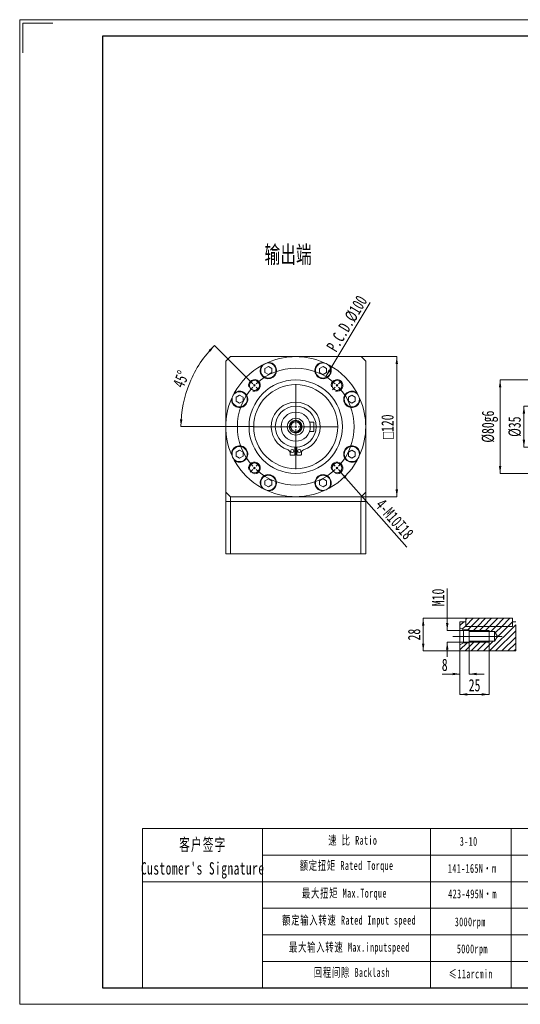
# Model space of a CAD drawing. Header units: millimetres. Extents: x -29 to 312, y -18 to 223.
# Tile 1 of 4: x -29 to 94, y -18 to 223. Entities that reach past the tile are written whole.
import ezdxf

# ---------------------------------------------------------------- set-up
doc = ezdxf.new("R2010")
doc.units = ezdxf.units.MM
for name, pattern in [('CENTERX2', [20.32, 12.7, -2.54, 2.54, -2.54]), ('PHANTOM', [12.7, 6.35, -1.27, 1.27, -1.27, 1.27, -1.27]), ('点画线', [18, 12, -2, 2, -2])]:
    doc.linetypes.add(name, pattern=pattern)
doc.layers.get('0').update_dxf_attribs({"lineweight": 18})
for name, color, linetype, lineweight in [('7标注层', 4, 'Continuous', 18), ('SLD-0', 7, 'Continuous', 18), ('中心线层', 1, '点画线', 18), ('剖面线层', 4, 'Continuous', 18), ('图框_外框线', 7, 'Continuous', 18), ('尺寸线层', 3, 'Continuous', 18)]:
    doc.layers.add(name, color=color, linetype=linetype, lineweight=lineweight)
doc.styles.add('SLDTEXTSTYLE0', font='txt', dxfattribs={"width": 0.7})
doc.styles.add('SLDTEXTSTYLE2', font='txt', dxfattribs={"width": 0.7})
doc.styles.add('标准', font='txt', dxfattribs={"width": 0.667})
doc.dimstyles.new('SLDDIMSTYLE2', dxfattribs={"dimtxt": 3, "dimasz": 1.8, "dimexe": 0, "dimexo": 0.0625, "dimgap": 0.75, "dimtad": 1, "dimlfac": 3.5, "dimrnd": 1e-09, "dimzin": 12, "dimdsep": 46, "dimtxsty": 'SLDTEXTSTYLE2', "dimcen": 0.09, "dimdle": 3.6, "dimadec": 0, "dimazin": 3, "dimtfac": 1, "dimtofl": 0, "dimtmove": 0, "dimatfit": 3, "dimfxl": 0, "dimfrac": 2, "dimtolj": 1, "dimarcsym": 0})

# ---------------------------------------------------------------- blocks, each defined once
blk = doc.blocks.new('*X3')
at = {"layer": '尺寸线层', "linetype": 'Continuous'}
for points in [[(18.74, 143.08), (17.73, 141.56), (17.28, 141.96)], [(10.51, 123.21), (10.87, 125), (10.27, 125.02)]]:
    blk.add_hatch(color=0, dxfattribs=at).paths.add_polyline_path(points, flags=0)
at = {"layer": '尺寸线层', "color": 0, "linetype": 'Continuous'}
for p, q in [((27.4, 134.41), (18.74, 143.08)), ((28.16, 123.21), (10.51, 123.21))]:
    blk.add_line(p, q, dxfattribs=at)
for start, end in [(135, 157.5), (157.5, 180)]:
    blk.add_arc((38.61, 123.21), 28.1, start, end, dxfattribs=at)
at = {"layer": '尺寸线层', "color": 0, "insert": (10.51, 134.85), "char_height": 3, "width": 7.9333, "attachment_point": 5, "rotation": 67.5, "style": 'SLDTEXTSTYLE2'}
blk.add_mtext('45%%D', dxfattribs=at)
blk = doc.blocks.new('*X4')
at = {"layer": '尺寸线层', "linetype": 'Continuous'}
blk.add_hatch(color=0, dxfattribs=at).paths.add_polyline_path([(45.97, 135.45), (46.64, 137.15), (47.16, 136.84)], flags=0)
at = {"layer": '尺寸线层', "color": 0, "linetype": 'Continuous'}
blk.add_line((56.87, 153.57), (45.97, 135.45), dxfattribs=at)
at = {"layer": '尺寸线层', "color": 0, "insert": (51.17, 148.41), "char_height": 3, "width": 29.4233, "attachment_point": 5, "rotation": 58.9757, "style": 'SLDTEXTSTYLE2'}
blk.add_mtext('P.C.D.%%C100', dxfattribs=at)
blk = doc.blocks.new('*X5')
at = {"layer": '尺寸线层', "linetype": 'Continuous'}
for points in [[(63.36, 140.35), (63.66, 138.55), (63.06, 138.55)], [(63.36, 106.06), (63.66, 107.86), (63.06, 107.86)]]:
    blk.add_hatch(color=0, dxfattribs=at).paths.add_polyline_path(points, flags=0)
at = {"layer": '尺寸线层', "color": 0, "linetype": 'Continuous'}
for p, q in [((54.67, 140.35), (63.36, 140.35)), ((63.36, 140.35), (63.36, 106.06)), ((54.67, 106.06), (63.36, 106.06))]:
    blk.add_line(p, q, dxfattribs=at)
at = {"layer": '尺寸线层', "color": 0, "insert": (61.1, 123.21), "char_height": 3, "width": 13.2942, "attachment_point": 5, "rotation": 90, "style": 'SLDTEXTSTYLE2'}
blk.add_mtext('{\\fgdt|b0|i0|c134|p2;o}120', dxfattribs=at)
blk = doc.blocks.new('SW_CENTERMARKSYMBOL_0')
at = {"layer": 'SLD-0', "color": 0}
for p, q in [((-0.4, 0.4), (-1.06, 1.06)), ((0, 0), (-0.2, 0.2)), ((0, 0), (0.2, -0.2)), ((10.1, -9.53), (10.1, 0.29)), ((20.2, 0), (20.41, 0.2)), ((20.61, 0.4), (21.26, 1.06)), ((0.4, -0.4), (1.06, -1.06)), ((19.8, -0.4), (19.14, -1.06)), ((20.2, 0), (20, -0.2)), ((9.53, -10.1), (-0.29, -10.1)), ((10.1, -10.1), (9.82, -10.1)), ((10.1, -10.1), (10.1, -9.82)), ((10.1, -10.1), (10.39, -10.1)), ((10.1, -10.1), (10.1, -10.39)), ((10.1, -10.67), (10.1, -20.49)), ((10.67, -10.1), (20.49, -10.1)), ((0.4, -19.8), (1.06, -19.14)), ((19.8, -19.8), (19.14, -19.14)), ((-0.4, -20.61), (-1.06, -21.26)), ((0, -20.2), (-0.2, -20.41)), ((0, -20.2), (0.2, -20)), ((20.2, -20.2), (20, -20)), ((20.2, -20.2), (20.41, -20.41)), ((20.61, -20.61), (21.26, -21.26))]:
    blk.add_line(p, q, dxfattribs=at)
for start, end in [(47.2918, 132.7082), (133.8541, 135), (45, 46.1459), (137.2918, 222.7082), (135, 136.1459), (43.8541, 45), (317.2918, 42.7082), (223.8541, 225), (225, 226.1459), (227.2918, 312.7082), (313.8541, 315), (315, 316.1459)]:
    blk.add_arc((10.1, -10.1), 14.29, start, end, dxfattribs=at)
blk = doc.blocks.new('*X15')
at = {"layer": '尺寸线层', "linetype": 'Continuous'}
for points in [[(94.49, 128.21), (94.79, 126.41), (94.19, 126.41)], [(94.49, 118.21), (94.79, 120.01), (94.19, 120.01)]]:
    blk.add_hatch(color=0, dxfattribs=at).paths.add_polyline_path(points, flags=0)
at = {"layer": '尺寸线层', "color": 0, "linetype": 'Continuous'}
for p, q in [((94.49, 128.21), (94.49, 118.21)), ((117.71, 128.21), (94.49, 128.21)), ((117.71, 118.21), (94.49, 118.21))]:
    blk.add_line(p, q, dxfattribs=at)
at = {"layer": '尺寸线层', "color": 0, "insert": (92.27, 123.21), "char_height": 3, "width": 8.47, "attachment_point": 5, "rotation": 90, "style": 'SLDTEXTSTYLE2'}
blk.add_mtext('%%C35', dxfattribs=at)
blk = doc.blocks.new('*X16')
at = {"layer": '尺寸线层', "linetype": 'Continuous'}
for points in [[(88.66, 134.63), (88.96, 132.83), (88.36, 132.83)], [(88.66, 111.78), (88.96, 113.58), (88.36, 113.58)]]:
    blk.add_hatch(color=0, dxfattribs=at).paths.add_polyline_path(points, flags=0)
at = {"layer": '尺寸线层', "color": 0, "linetype": 'Continuous'}
for p, q in [((88.66, 134.63), (88.66, 111.78)), ((118.14, 134.63), (88.66, 134.63)), ((118.14, 111.78), (88.66, 111.78))]:
    blk.add_line(p, q, dxfattribs=at)
at = {"layer": '尺寸线层', "color": 0, "insert": (86.16, 123.21), "char_height": 3, "width": 14.49, "attachment_point": 5, "rotation": 90, "style": 'SLDTEXTSTYLE2'}
blk.add_mtext('%%C80g6', dxfattribs=at)
blk = doc.blocks.new('SW_HATCH_0')
at = {"color": 0, "linetype": 'Continuous', "lineweight": 0}
for p, q in [((0, 0), (-0.91, -0.91)), ((0.86, 0.86), (0.51, 0.51)), ((2.35, 0.86), (0.51, -0.98)), ((3.85, 0.86), (1.85, -1.14)), ((5.35, 0.86), (3.35, -1.14)), ((6.84, 0.86), (4.84, -1.14)), ((8.34, 0.86), (6.34, -1.14)), ((9.84, 0.86), (7.84, -1.14)), ((11.33, 0.86), (9.33, -1.14)), ((11.97, 0), (11.94, -0.03)), ((0.51, -0.98), (-0.34, -1.84)), ((1.85, -1.14), (0.99, -2)), ((3.35, -1.14), (2.13, -2.36)), ((4.84, -1.14), (3.63, -2.36)), ((6.34, -1.14), (5.13, -2.36)), ((12.73, -0.74), (6.33, -7.14)), ((7.84, -1.14), (6.62, -2.36)), ((9.33, -1.14), (7.74, -2.74)), ((12.73, -2.24), (7.82, -7.14)), ((10.83, -1.14), (8.01, -3.97)), ((11.94, -0.03), (10.83, -1.14)), ((2.7, -4.79), (0.34, -7.14)), ((4.19, -4.79), (1.84, -7.14)), ((5.69, -4.79), (3.33, -7.14)), ((7.19, -4.79), (4.83, -7.14)), ((12.73, -3.74), (9.32, -7.14)), ((0.84, -5.14), (-0.91, -6.9)), ((12.73, -5.23), (10.82, -7.14)), ((12.73, -6.73), (12.31, -7.14))]:
    blk.add_line(p, q, dxfattribs=at)
blk = doc.blocks.new('*X36')
at = {"layer": '尺寸线层', "linetype": 'Continuous'}
for points in [[(75.72, 73.33), (75.42, 75.13), (76.02, 75.13)], [(75.72, 70.47), (75.42, 68.67), (76.02, 68.67)]]:
    blk.add_hatch(color=0, dxfattribs=at).paths.add_polyline_path(points, flags=0)
at = {"layer": '尺寸线层', "color": 0, "linetype": 'Continuous'}
for p, q in [((75.72, 73.33), (75.72, 83.57)), ((85.91, 73.33), (75.72, 73.33)), ((75.72, 66.87), (75.72, 70.47)), ((85.91, 70.47), (75.72, 70.47))]:
    blk.add_line(p, q, dxfattribs=at)
at = {"layer": '尺寸线层', "color": 0, "insert": (73.5, 81.42), "char_height": 3, "width": 8.5867, "attachment_point": 5, "rotation": 90, "style": 'SLDTEXTSTYLE2'}
blk.add_mtext('M10', dxfattribs=at)
blk = doc.blocks.new('*X37')
at = {"layer": '尺寸线层', "linetype": 'Continuous'}
for points in [[(69.83, 76.33), (70.13, 74.53), (69.53, 74.53)], [(69.83, 68.33), (70.13, 70.13), (69.53, 70.13)]]:
    blk.add_hatch(color=0, dxfattribs=at).paths.add_polyline_path(points, flags=0)
at = {"layer": '尺寸线层', "color": 0, "linetype": 'Continuous'}
for p, q in [((69.83, 76.33), (69.83, 68.33)), ((80.2, 76.33), (69.83, 76.33)), ((78.77, 68.33), (69.83, 68.33))]:
    blk.add_line(p, q, dxfattribs=at)
at = {"layer": '尺寸线层', "color": 0, "insert": (67.61, 72.33), "char_height": 3, "width": 6, "attachment_point": 5, "rotation": 90, "style": 'SLDTEXTSTYLE2'}
blk.add_mtext('28', dxfattribs=at)
blk = doc.blocks.new('*X38')
at = {"layer": '尺寸线层', "linetype": 'Continuous'}
for points in [[(78.83, 62.68), (77.03, 62.98), (77.03, 62.38)], [(81.12, 62.68), (82.92, 62.98), (82.92, 62.38)]]:
    blk.add_hatch(color=0, dxfattribs=at).paths.add_polyline_path(points, flags=0)
at = {"layer": '尺寸线层', "color": 0, "linetype": 'Continuous'}
for p, q in [((81.12, 70.27), (81.12, 62.68)), ((78.83, 68.27), (78.83, 62.68)), ((74.5, 62.68), (78.83, 62.68)), ((81.12, 62.68), (84.72, 62.68))]:
    blk.add_line(p, q, dxfattribs=at)
at = {"layer": '尺寸线层', "color": 0, "insert": (75.1, 64.9), "char_height": 3, "width": 6, "attachment_point": 5, "style": 'SLDTEXTSTYLE2'}
blk.add_mtext('8', dxfattribs=at)
blk = doc.blocks.new('*X39')
at = {"layer": '尺寸线层', "linetype": 'Continuous'}
for points in [[(78.83, 57.69), (80.63, 57.99), (80.63, 57.39)], [(85.98, 57.69), (84.18, 57.99), (84.18, 57.39)]]:
    blk.add_hatch(color=0, dxfattribs=at).paths.add_polyline_path(points, flags=0)
at = {"layer": '尺寸线层', "color": 0, "linetype": 'Continuous'}
for p, q in [((85.98, 70.41), (85.98, 57.69)), ((78.83, 68.27), (78.83, 57.69)), ((78.83, 57.69), (85.98, 57.69))]:
    blk.add_line(p, q, dxfattribs=at)
at = {"layer": '尺寸线层', "color": 0, "insert": (82.4, 59.92), "char_height": 3, "width": 6, "attachment_point": 5, "style": 'SLDTEXTSTYLE2'}
blk.add_mtext('25', dxfattribs=at)

msp = doc.modelspace()

# ---------------------------------------------------------------- hatches: boundary and pattern name
at = {"layer": '尺寸线层', "linetype": 'Continuous'}
msp.add_hatch(color=256, dxfattribs=at).paths.add_polyline_path([(49.6554, 112.0336), (50.6217, 110.4856), (51.0715, 110.8827)], flags=0)

# ---------------------------------------------------------------- linework, layer by layer
at = {"color": 7, "linetype": 'Continuous', "lineweight": 15}
for p, q in [((22.6084, 140.349), (21.4656, 139.2061)), ((22.6084, 140.349), (54.6084, 140.349)), ((55.7513, 139.2061), (54.6084, 140.349)), ((21.4656, 107.2061), (21.4656, 139.2061)), ((31.0663, 137.4305), (31.9076, 137.9163)), ((31.0663, 136.4591), (31.0663, 137.4305)), ((31.9076, 137.9163), (32.7489, 137.4305)), ((32.7489, 137.4305), (32.7489, 136.4591)), ((45.3092, 137.9163), (44.468, 137.4305)), ((44.468, 137.4305), (44.468, 136.4591)), ((46.1505, 137.4305), (45.3092, 137.9163)), ((46.1505, 136.4591), (46.1505, 137.4305)), ((55.7513, 107.2061), (55.7513, 139.2061)), ((31.9076, 135.9734), (31.0663, 136.4591)), ((32.7489, 136.4591), (31.9076, 135.9734)), ((44.468, 136.4591), (45.3092, 135.9734)), ((45.3092, 135.9734), (46.1505, 136.4591)), ((24.0284, 130.3927), (24.8697, 130.8784)), ((24.0284, 129.4212), (24.0284, 130.3927)), ((24.8697, 130.8784), (25.711, 130.3927)), ((25.711, 130.3927), (25.711, 129.4212)), ((52.3471, 130.8784), (51.5059, 130.3927)), ((51.5059, 130.3927), (51.5059, 129.4212)), ((53.1884, 130.3927), (52.3471, 130.8784)), ((53.1884, 129.4212), (53.1884, 130.3927)), ((24.8697, 128.9355), (24.0284, 129.4212)), ((25.711, 129.4212), (24.8697, 128.9355)), ((51.5059, 129.4212), (52.3471, 128.9355)), ((52.3471, 128.9355), (53.1884, 129.4212)), ((41.9921, 124.349), (43.037, 124.349)), ((43.037, 122.0633), (43.037, 124.349)), ((41.9921, 122.0633), (43.037, 122.0633)), ((38.3656, 116.2692), (38.3656, 118.212)), ((38.8513, 118.212), (38.8513, 116.2692)), ((24.8697, 117.4767), (24.0284, 116.991)), ((24.0284, 116.991), (24.0284, 116.0196)), ((24.0284, 116.0196), (24.8697, 115.5339)), ((25.711, 116.991), (24.8697, 117.4767)), ((24.8697, 115.5339), (25.711, 116.0196)), ((25.711, 116.0196), (25.711, 116.991)), ((37.2227, 116.8287), (37.2227, 116.412)), ((37.3656, 116.2692), (38.3656, 116.2692)), ((38.8513, 116.2692), (39.8513, 116.2692)), ((39.9941, 116.412), (39.9941, 116.8287)), ((51.5059, 116.991), (52.3471, 117.4767)), ((51.5059, 116.0196), (51.5059, 116.991)), ((52.3471, 115.5339), (51.5059, 116.0196)), ((52.3471, 117.4767), (53.1884, 116.991)), ((53.1884, 116.0196), (52.3471, 115.5339)), ((53.1884, 116.991), (53.1884, 116.0196)), ((31.9076, 110.4388), (31.0663, 109.9531)), ((31.0663, 109.9531), (31.0663, 108.9817)), ((31.0663, 108.9817), (31.9076, 108.496)), ((32.7489, 109.9531), (31.9076, 110.4388)), ((31.9076, 108.496), (32.7489, 108.9817)), ((32.7489, 108.9817), (32.7489, 109.9531)), ((44.468, 109.9531), (45.3092, 110.4388)), ((44.468, 108.9817), (44.468, 109.9531)), ((45.3092, 108.496), (44.468, 108.9817)), ((45.3092, 110.4388), (46.1505, 109.9531)), ((46.1505, 108.9817), (45.3092, 108.496)), ((46.1505, 109.9531), (46.1505, 108.9817)), ((21.4656, 107.2061), (22.6084, 106.0633)), ((21.4656, 104.9204), (21.4656, 107.2061)), ((22.6084, 106.0633), (54.6084, 106.0633)), ((22.6084, 106.0633), (22.6084, 104.9204)), ((54.6084, 106.0633), (55.7513, 107.2061)), ((54.6084, 104.9204), (54.6084, 106.0633)), ((55.7513, 107.2061), (55.7513, 104.9204)), ((21.4656, 92.0633), (21.4656, 104.9204)), ((22.6084, 104.9204), (21.4656, 104.9204)), ((54.6084, 104.9204), (22.6084, 104.9204)), ((22.6391, 104.9204), (22.6391, 92.0633)), ((22.6391, 104.9204), (54.5778, 104.9204)), ((54.5778, 92.0633), (54.5778, 104.9204)), ((55.7513, 104.9204), (54.6084, 104.9204)), ((55.7513, 104.9204), (55.7513, 92.0633)), ((21.4656, 92.0633), (22.6391, 92.0633)), ((22.6391, 92.0633), (54.5778, 92.0633)), ((54.5778, 92.0633), (55.7513, 92.0633)), ((80.261, 75.4718), (78.8324, 75.4718)), ((78.8324, 73.9667), (78.8324, 75.4718)), ((80.261, 76.329), (80.261, 74.329)), ((91.6895, 76.329), (80.261, 76.329)), ((80.261, 74.329), (80.261, 75.4718)), ((91.6895, 74.329), (91.6895, 76.329)), ((92.4735, 75.4718), (91.6895, 75.4718)), ((91.6895, 75.4718), (91.6895, 74.329)), ((78.8324, 73.9667), (79.6895, 73.4718)), ((78.8324, 69.8341), (78.8324, 73.9667)), ((79.6895, 73.4718), (81.1181, 73.4718)), ((79.6895, 70.329), (79.6895, 73.4718)), ((91.6895, 74.329), (80.261, 74.329)), ((81.1181, 73.4718), (81.1181, 73.1147)), ((81.1181, 73.1147), (87.261, 73.1147)), ((81.1181, 73.1147), (81.1181, 70.6861)), ((87.261, 73.1147), (87.9906, 71.9004)), ((87.261, 73.1147), (87.261, 70.6861)), ((79.6895, 70.329), (78.8324, 69.8341)), ((81.1181, 70.329), (79.6895, 70.329)), ((81.1181, 70.6861), (81.1181, 70.329)), ((87.261, 70.6861), (81.1181, 70.6861)), ((87.9906, 71.9004), (87.261, 70.6861)), ((78.8324, 68.329), (78.8324, 69.8341)), ((78.8324, 68.329), (92.4735, 68.329))]:
    msp.add_line(p, q, dxfattribs=at)
at = {"color": 7, "linetype": 'PHANTOM', "lineweight": 0}
msp.add_line((92.4735, 68.329), (92.4735, 75.4718), dxfattribs=at)
for p, q in [((30.4882, 24.8508), (30.4882, -14.0972)), ((71.5989, 24.8508), (71.5989, -14.0972))]:
    msp.add_line(p, q)
at = {"color": 7, "linetype": 'Continuous', "lineweight": 15}
for centre, radius in [((31.9076, 136.9448), 1.8571), ((45.3092, 136.9448), 1.8571), ((38.6084, 123.2061), 11.4286), ((28.5069, 133.3076), 1.2143), ((38.6084, 123.2061), 10.2857), ((48.71, 133.3076), 1.2143), ((24.8697, 129.9069), 1.8571), ((52.3471, 129.9069), 1.8571), ((38.6084, 123.2061), 5), ((38.6084, 123.2061), 3.5714), ((38.6084, 123.2061), 2.0663), ((38.6084, 123.2061), 1.5714), ((38.6084, 123.2061), 1.2143), ((24.8697, 116.5053), 1.8571), ((52.3471, 116.5053), 1.8571), ((37.7513, 117.2406), 0.3857), ((39.4656, 117.2406), 0.3857), ((28.5069, 113.1046), 1.2143), ((48.71, 113.1046), 1.2143), ((31.9076, 109.4674), 1.8571), ((45.3092, 109.4674), 1.8571)]:
    msp.add_circle(centre, radius, dxfattribs=at)
for centre, radius, start, end in [((38.6084, 123.2061), 17.1429, 66.627605, 113.372395), ((38.6084, 123.2061), 17.1429, 118.627605, 151.372395), ((31.9076, 136.9448), 2, 139.138244, 92.861756), ((38.6084, 123.2061), 17.1429, 116, 118.627605), ((38.6084, 123.2061), 17.1429, 113.372395, 116), ((45.3092, 136.9448), 2, 87.138244, 40.861756), ((38.6084, 123.2061), 17.1429, 64, 66.627605), ((38.6084, 123.2061), 17.1429, 61.372395, 64), ((38.6084, 123.2061), 17.1429, 28.627605, 61.372395), ((24.8697, 129.9069), 2, 177.138244, 130.861756), ((38.6084, 123.2061), 17.1429, 154, 156.627605), ((38.6084, 123.2061), 17.1429, 151.372395, 154), ((52.3471, 129.9069), 2, 49.138244, 2.861756), ((38.6084, 123.2061), 17.1429, 26, 28.627605), ((38.6084, 123.2061), 17.1429, 23.372395, 26), ((38.6084, 123.2061), 17.1429, 156.627605, 203.372395), ((38.6084, 123.2061), 6, 288.225999, 251.774001), ((38.6084, 123.2061), 17.1429, 336.627605, 23.372395), ((24.8697, 116.5053), 2, 229.138244, 182.861756), ((52.3471, 116.5053), 2, 357.138244, 310.861756), ((38.6084, 123.2061), 17.1429, 203.372395, 206), ((38.6084, 123.2061), 17.1429, 206, 208.627605), ((36.5084, 116.8287), 0.7143, 0, 71.774001), ((37.3656, 116.412), 0.1429, 180, 270), ((39.8513, 116.412), 0.1429, 270, 360), ((40.7084, 116.8287), 0.7143, 108.225999, 180), ((38.6084, 123.2061), 17.1429, 331.372395, 334), ((38.6084, 123.2061), 17.1429, 334, 336.627605), ((38.6084, 123.2061), 17.1429, 208.627605, 241.372395), ((38.6084, 123.2061), 17.1429, 298.627605, 331.372395), ((31.9076, 109.4674), 2, 267.138244, 220.861756), ((45.3092, 109.4674), 2, 319.138244, 272.861756), ((38.6084, 123.2061), 17.1429, 241.372395, 244), ((38.6084, 123.2061), 17.1429, 244, 246.627605), ((38.6084, 123.2061), 17.1429, 246.627605, 293.372395), ((38.6084, 123.2061), 17.1429, 293.372395, 296), ((38.6084, 123.2061), 17.1429, 296, 298.627605)]:
    msp.add_arc(centre, radius, start, end, dxfattribs=at)
at = {"layer": '7标注层', "color": 0}
msp.add_line((1.108, 24.8508), (1.108, -14.0906), dxfattribs=at)
at = {"layer": 'SLD-0'}
for p, q in [((81.1181, 73.329), (85.9753, 73.329)), ((85.9753, 70.4718), (85.9753, 73.329)), ((81.1181, 70.4718), (85.9753, 70.4718)), ((91.4068, 24.8508), (91.4068, -14.0861))]:
    msp.add_line(p, q, dxfattribs=at)
for centre in [(28.5069, 133.3076), (28.5069, 133.3076), (48.71, 133.3076), (38.6084, 123.2061), (28.5069, 113.1046), (28.5069, 113.1046), (48.71, 113.1046), (48.71, 113.1046)]:
    msp.add_arc(centre, 1.4286, 255, 195, dxfattribs=at)
at = {"layer": '中心线层', "color": 1, "linetype": 'CENTERX2', "lineweight": 0, "ltscale": 1.428571}
msp.add_line((77.1181, 71.9004), (89.1652, 71.9004), dxfattribs=at)
at = {"layer": '图框_外框线'}
for p, q in [((1.108, 24.8508), (307.6884, 24.8508)), ((30.4882, 18.3534), (202.7927, 18.3534)), ((1.108, 11.856), (307.6884, 11.856)), ((30.4882, 5.3586), (307.6884, 5.3586)), ((30.4882, -1.1387), (307.6884, -1.1387)), ((30.4882, -7.6361), (307.6884, -7.6361))]:
    msp.add_line(p, q, dxfattribs=at)
at = {"layer": '图框_外框线', "color": 3}
msp.add_lwpolyline([(-28.9908, -18.147), (311.7448, -18.147), (311.7448, 222.8018), (-28.9908, 222.8018)], close=True, dxfattribs=at)
msp.add_lwpolyline([(-28.1795, 214.689), (-28.1795, 221.9905), (-20.878, 221.9905)], dxfattribs=at)
at = {"layer": '图框_外框线', "color": 3, "lineweight": 25}
msp.add_lwpolyline([(-8.7089, -14.0906), (307.6884, -14.0906), (307.6884, 218.7454), (-8.7089, 218.7454)], close=True, dxfattribs=at)
at = {"layer": '尺寸线层', "linetype": 'Continuous'}
msp.add_line((65.7982, 93.7467), (49.6554, 112.0336), dxfattribs=at)

# ---------------------------------------------------------------- block references
at = {"layer": '中心线层', "color": 1}
msp.add_blockref('SW_CENTERMARKSYMBOL_0', (28.5069, 133.3076), dxfattribs=at)
at = {"layer": '剖面线层', "color": 4, "linetype": 'Continuous', "lineweight": 0}
msp.add_blockref('SW_HATCH_0', (79.7465, 75.4718), dxfattribs=at)

# ---------------------------------------------------------------- texts
at = {"layer": 'SLD-0', "color": 1, "attachment_point": 2, "line_spacing_factor": 1.15057, "style": '标准'}
for s, insert, char_height, width in [("\\T1.1;客户签字\\PCustomer's Signature", (15.8488, 22.4467), 3.032111, 37.719769), ('\\T1.1;速 比 Ratio', (52.584, 23.0642), 2.165793, 17.696504), ('{\\T1.10000;3-10}', (80.9678, 22.8144), 2.165793, 9.208501), ('\\T1.1;额定扭矩 Rated Torque', (51.0616, 16.903), 2.165793, 38.453067), ('\\T1.1;141-165N·m', (81.8268, 16.1927), 2.165793, 17.938453), ('\\T1.1;最大扭矩 Max.Torque', (50.5288, 10.1332), 2.165793, 25.565039), ('\\T1.1;423-495N·m', (81.9037, 9.9716), 2.165793, 21.539801), ('\\T1.1;额定输入转速 Rated Input speed', (51.6706, 3.5156), 2.165793, 33.988546), ('\\T1.1;3000rpm', (81.3424, 3.1217), 2.165793, 14.923194), ('\\T1.1;最大输入转速 Max.inputspeed ', (51.7467, -3.102), 2.165793, 34.184898), ('\\T1.1;5000rpm', (81.8593, -3.4914), 2.165793, 47.356823), ('\\T1.1;回程间隙 Backlash', (52.3556, -9.2632), 2.165793, 27.718574), ('\\T1.1;≤11arcmin ', (81.4633, -9.622), 2.165793, 16.660331)]:
    msp.add_mtext(s, dxfattribs=dict(at, insert=insert, char_height=char_height, width=width))
at = {"layer": '尺寸线层', "insert": (30.9631, 167.4573), "char_height": 4.23333, "width": 24.562741, "attachment_point": 1, "style": 'SLDTEXTSTYLE0'}
msp.add_mtext('输出端', dxfattribs=at)
at = {"layer": '尺寸线层', "linetype": 'Continuous', "insert": (62.8152, 100.573), "char_height": 3, "width": 25.38, "attachment_point": 5, "rotation": 311.436508, "style": 'SLDTEXTSTYLE2'}
msp.add_mtext('4-M10{\\fgdt|b0|i0|c134|p2;x}18', dxfattribs=at)

# ---------------------------------------------------------------- dimensions: what is measured, and where the dimension line sits
at = {"layer": '尺寸线层', "color": 3}
dim = msp.add_diameter_dim_2p(p1=(45.9713, 135.4482), p2=(31.2455, 110.964), text='P.C.D.<>', dimstyle='SLDDIMSTYLE2', override={"dimpost": '%%C<>', "dimsah": 1}, dxfattribs=at)
dim.commit()
dim.dimension.update_dxf_attribs({"geometry": '*X4', "text_midpoint": (53.0798, 147.2673), "dimtype": 163})
dim = msp.add_angular_dim_2l(base=(12.6475, 133.9595), line1=((27.4462, 134.3683), (29.5676, 132.247)), line2=((48.9957, 123.2061), (28.2212, 123.2061)), dimstyle='SLDDIMSTYLE2', override={"dimtad": 1, "dimtih": 0, "dimtoh": 0, "dimsah": 1}, dxfattribs=at)
dim.commit()
dim.dimension.update_dxf_attribs({"geometry": '*X3', "text_midpoint": (10.5071, 134.8461), "dimtype": 162})
for base, p1, p2, text, override, picture, middle in [((63.3624, 106.0633), (54.6084, 140.349), (54.6084, 106.0633), '{\\fgdt|b0|i0|c134|p2;o}<>', {"dimsah": 1, "dimtzin": 12}, '*X5', (61.096, 123.2061)), ((88.6598, 111.7776), (118.2047, 134.6347), (118.2047, 111.7776), '%%C<>g6', {"dimsah": 1}, '*X16', (86.1598, 123.2061)), ((94.4904, 118.2061), (117.7761, 128.2061), (117.7761, 118.2061), '%%C<>', {"dimsah": 1, "dimtzin": 12}, '*X15', (92.2654, 123.2061)), ((75.721, 73.329), (85.9753, 70.4718), (85.9753, 73.329), 'M<>', {"dimsah": 1}, '*X36', (73.496, 81.4243))]:
    dim = msp.add_linear_dim(base=base, p1=p1, p2=p2, angle=90, text=text, dimstyle='SLDDIMSTYLE2', override=override, dxfattribs=at)
    dim.commit()
    dim.dimension.update_dxf_attribs({"geometry": picture, "text_midpoint": middle, "dimtype": 160})
dim = msp.add_linear_dim(base=(69.8324, 68.329), p1=(80.261, 76.329), p2=(78.8324, 68.329), angle=90, dimstyle='SLDDIMSTYLE2', override={"dimsah": 1, "dimtzin": 12}, dxfattribs=at)
dim.commit()
dim.dimension.update_dxf_attribs({"geometry": '*X37', "text_midpoint": (67.6074, 72.329), "dimtype": 160})
for base, p2, override, picture, middle in [((81.1181, 62.6761), (81.1181, 70.329), {"dimsah": 1}, '*X38', (75.0979, 64.9011)), ((85.9753, 57.6903), (85.9753, 70.4718), {"dimsah": 1, "dimtzin": 12}, '*X39', (82.4038, 59.9153))]:
    dim = msp.add_linear_dim(base=base, p1=(78.8324, 68.329), p2=p2, dimstyle='SLDDIMSTYLE2', override=override, dxfattribs=at)
    dim.commit()
    dim.dimension.update_dxf_attribs({"geometry": picture, "text_midpoint": middle, "dimtype": 160})

doc.saveas('drawing.dxf')
